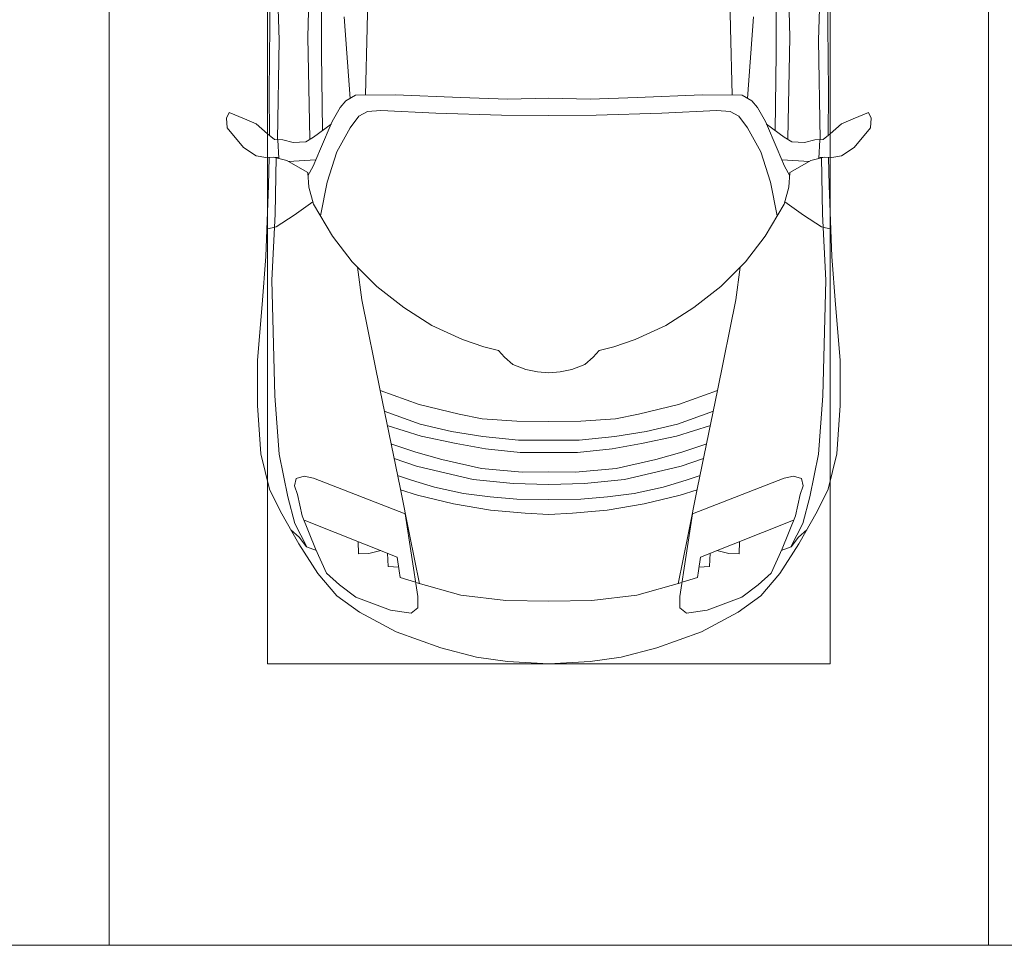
# Model space of a CAD drawing. Header units: millimetres. Extents: x -32229 to 192519, y -13689 to 125138.
# Tile 243 of 256: x 67881 to 70680, y 99050 to 101680. Entities that reach past the tile are written whole.
import ezdxf

# ---------------------------------------------------------------- set-up
doc = ezdxf.new("R2010")
doc.units = ezdxf.units.MM
doc.layers.add('A-DETL-GENF-OTLN', color=7, linetype='Continuous', lineweight=18)
doc.layers.add('C-PRKG-____-OTLN', color=7, linetype='Continuous', lineweight=18)

# ---------------------------------------------------------------- blocks, each defined once
blk = doc.blocks.new('АР_Машиноместо - 4900x2400_М__5300х2500_-3113489--01 ЭЛ')
at = {"layer": 'A-DETL-GENF-OTLN', "color": 254, "lineweight": 13, "true_color": 0xd4d4d4}
for p, q in [((564.4, 2580.5), (571.6, 2853.3)), ((1935.6, 2580.5), (1928.4, 2853.3)), ((733.8, 2606.7), (737.8, 2818.3)), ((1766.2, 2606.7), (1762.2, 2818.3)), ((477.8, 2754.7), (483.3, 2571.4)), ((2022.2, 2754.7), (2016.7, 2571.4)), ((728.4, 2415.7), (733.8, 2606.7)), ((1771.6, 2415.7), (1766.2, 2606.7)), ((570.6, 2291.4), (564.4, 2580.5)), ((1929.4, 2291.4), (1935.6, 2580.5)), ((483.3, 2571.4), (478, 2290)), ((2016.7, 2571.4), (2022, 2290)), ((471.8, 2077.7), (474.5, 2239.3)), ((2028.2, 2077.7), (2025.5, 2239.3)), ((462.8, 1889.5), (471.8, 2077.7)), ((2037.2, 1889.5), (2028.2, 2077.7)), ((470.9, 1561.4), (462.8, 1889.5)), ((2029.1, 1561.4), (2037.2, 1889.5)), ((483.4, 1395.6), (470.9, 1561.4)), ((2016.6, 1395.6), (2029.1, 1561.4)), ((507.4, 1274.3), (483.4, 1395.6)), ((1992.6, 1274.3), (2016.6, 1395.6)), ((527.9, 1198.6), (507.4, 1274.3)), ((1972.1, 1198.6), (1992.6, 1274.3)), ((818.8, 1102.9), (554, 1208.1)), ((1681.2, 1102.9), (1946, 1208.1)), ((561.7, 1132.1), (527.9, 1198.6)), ((1938.3, 1132.1), (1972.1, 1198.6)), ((709.1, 1112.7), (708.2, 1146.9)), ((772.6, 1121.3), (737.7, 1113.6)), ((1727.4, 1121.3), (1762.3, 1113.6)), ((1790.9, 1112.7), (1791.8, 1146.9)), ((737.7, 1113.6), (709.1, 1112.7)), ((792.9, 1076.2), (791.2, 1114.5)), ((824.1, 1063.7), (818.8, 1102.9)), ((1675.9, 1063.7), (1681.2, 1102.9)), ((1707.1, 1076.2), (1708.8, 1114.5)), ((1762.3, 1113.6), (1790.9, 1112.7)), ((823.3, 1074.4), (792.9, 1076.2)), ((1676.7, 1074.4), (1707.1, 1076.2)), ((827.7, 1045), (824.1, 1063.7)), ((871.3, 1031.9), (827.7, 1045)), ((1628.7, 1031.9), (1672.3, 1045)), ((1672.3, 1045), (1675.9, 1063.7))]:
    blk.add_line(p, q, dxfattribs=at)
at = {"layer": 'A-DETL-GENF-OTLN', "color": 253, "lineweight": 13, "true_color": 0xaaaaaa}
for p, q in [((604.4, 2850.8), (603.5, 2534.3)), ((1895.6, 2850.8), (1896.5, 2534.3)), ((456.1, 2818.3), (456.8, 2613.6)), ((2043.9, 2818.3), (2043.2, 2613.6)), ((684.8, 2406.5), (667.8, 2638.3)), ((1815.2, 2406.5), (1832.2, 2638.3)), ((456.8, 2613.6), (454.5, 2423.6)), ((2043.2, 2613.6), (2045.5, 2423.6)), ((603.5, 2534.3), (606.1, 2314.9)), ((1896.5, 2534.3), (1893.9, 2314.9)), ((454.5, 2423.6), (456, 2301.1)), ((700.6, 2415.4), (672.8, 2399.7)), ((813.8, 2416.7), (700.6, 2415.4)), ((999.2, 2409.3), (813.8, 2416.7)), ((1132.7, 2404.6), (999.2, 2409.3)), ((1367.3, 2404.6), (1500.8, 2409.3)), ((1500.8, 2409.3), (1686.2, 2416.7)), ((1686.2, 2416.7), (1799.4, 2415.4)), ((1799.4, 2415.4), (1827.2, 2399.7)), ((2045.5, 2423.6), (2044, 2301.1)), ((656.7, 2380.3), (633.8, 2340.5)), ((672.8, 2399.7), (656.7, 2380.3)), ((1250, 2406.6), (1132.7, 2404.6)), ((1250, 2406.6), (1367.3, 2404.6)), ((1827.2, 2399.7), (1843.3, 2380.3)), ((1843.3, 2380.3), (1866.2, 2340.5)), ((341.2, 2366.2), (333.1, 2350.6)), ((384.4, 2347.9), (341.2, 2366.2)), ((710, 2355.4), (685.1, 2322.3)), ((734.3, 2368.8), (710, 2355.4)), ((772.7, 2371.5), (734.3, 2368.8)), ((929.1, 2364.1), (772.7, 2371.5)), ((1115.2, 2358.7), (929.1, 2364.1)), ((1250, 2357.8), (1115.2, 2358.7)), ((1250, 2357.8), (1384.8, 2358.7)), ((1384.8, 2358.7), (1570.9, 2364.1)), ((1570.9, 2364.1), (1727.3, 2371.5)), ((1727.3, 2371.5), (1765.7, 2368.8)), ((1765.7, 2368.8), (1790, 2355.4)), ((1790, 2355.4), (1814.9, 2322.3)), ((2115.6, 2347.9), (2158.8, 2366.2)), ((2158.8, 2366.2), (2166.9, 2350.6)), ((333.1, 2350.6), (335.2, 2322.3)), ((417.4, 2333.8), (384.4, 2347.9)), ((449.8, 2306.1), (417.4, 2333.8)), ((630.6, 2332.9), (580.6, 2296)), ((633.8, 2340.5), (600.8, 2263)), ((1866.2, 2340.5), (1899.2, 2263)), ((1869.4, 2332.9), (1919.4, 2296)), ((2050.2, 2306.1), (2082.6, 2333.8)), ((2082.6, 2333.8), (2115.6, 2347.9)), ((2166.9, 2350.6), (2164.8, 2322.3)), ((335.2, 2322.3), (381.7, 2266.4)), ((470, 2290), (449.8, 2306.1)), ((580.6, 2296), (559, 2282.6)), ((685.1, 2322.3), (647.3, 2254.2)), ((1814.9, 2322.3), (1852.7, 2254.2)), ((1919.4, 2296), (1941, 2282.6)), ((2030, 2290), (2050.2, 2306.1)), ((2164.8, 2322.3), (2118.3, 2266.4)), ((493.6, 2288.6), (470, 2290)), ((482, 2235.6), (479.1, 2288.7)), ((523.3, 2281.2), (493.6, 2288.6)), ((559, 2282.6), (523.3, 2281.2)), ((1941, 2282.6), (1976.7, 2281.2)), ((1976.7, 2281.2), (2006.4, 2288.6)), ((2006.4, 2288.6), (2030, 2290)), ((2018, 2235.6), (2020.9, 2288.7)), ((381.7, 2266.4), (417.4, 2243.4)), ((417.4, 2243.4), (445.1, 2238.7)), ((600.8, 2263), (579.9, 2213.8)), ((647.3, 2254.2), (619.7, 2168.6)), ((1852.7, 2254.2), (1880.3, 2168.6)), ((1899.2, 2263), (1920.1, 2213.8)), ((2082.6, 2243.4), (2054.9, 2238.7)), ((2118.3, 2266.4), (2082.6, 2243.4)), ((445.1, 2238.7), (481.8, 2239.5)), ((453, 2159.1), (455, 2238.9)), ((505.1, 2230), (467.5, 2239.2)), ((536.7, 2211.8), (505.1, 2230)), ((586.6, 2231.3), (510.1, 2227.1)), ((579.9, 2213.8), (564.9, 2186.5)), ((1913.4, 2231.3), (1989.9, 2227.1)), ((1920.1, 2213.8), (1935.1, 2186.5)), ((1963.3, 2211.8), (1994.9, 2230)), ((1994.9, 2230), (2032.5, 2239.2)), ((2054.9, 2238.7), (2018.2, 2239.5)), ((2047, 2159.1), (2045, 2238.9)), ((564.3, 2195.4), (536.7, 2211.8)), ((567.1, 2153.8), (564.3, 2195.4)), ((1932.9, 2153.8), (1935.7, 2195.4)), ((1935.7, 2195.4), (1963.3, 2211.8)), ((444.9, 1956.8), (453, 2159.1)), ((619.7, 2168.6), (600.3, 2072.7)), ((1880.3, 2168.6), (1899.7, 2072.7)), ((2055.1, 1956.8), (2047, 2159.1)), ((580.7, 2105.7), (567.1, 2153.8)), ((1919.3, 2105.7), (1932.9, 2153.8)), ((578.8, 2112.6), (525.5, 2074.6)), ((634.6, 2015), (580.7, 2105.7)), ((1865.4, 2015), (1919.3, 2105.7)), ((1921.2, 2112.6), (1974.5, 2074.6)), ((525.5, 2074.6), (475.1, 2041)), ((1974.5, 2074.6), (2024.9, 2041)), ((475.1, 2041), (447.5, 2034.4)), ((2024.9, 2041), (2052.5, 2034.4)), ((690.7, 1941.6), (634.6, 2015)), ((1809.3, 1941.6), (1865.4, 2015)), ((434.8, 1820.7), (444.9, 1956.8)), ((761.1, 1871.7), (690.7, 1941.6)), ((1738.9, 1871.7), (1809.3, 1941.6)), ((2065.2, 1820.7), (2055.1, 1956.8)), ((718.3, 1834.2), (705.7, 1926.7)), ((1781.7, 1834.2), (1794.3, 1926.7)), ((837.5, 1812.1), (761.1, 1871.7)), ((1662.5, 1812.1), (1738.9, 1871.7)), ((422, 1662.9), (434.8, 1820.7)), ((770, 1576.5), (718.3, 1834.2)), ((1730, 1576.5), (1781.7, 1834.2)), ((2078, 1662.9), (2065.2, 1820.7)), ((917, 1761.1), (837.5, 1812.1)), ((1583, 1761.1), (1662.5, 1812.1)), ((1004.2, 1721.4), (917, 1761.1)), ((1495.8, 1721.4), (1583, 1761.1)), ((1064.9, 1700.5), (1004.2, 1721.4)), ((1435.1, 1700.5), (1495.8, 1721.4)), ((1107.2, 1689.8), (1064.9, 1700.5)), ((1123.5, 1670.9), (1107.2, 1689.8)), ((1376.5, 1670.9), (1392.8, 1689.8)), ((1392.8, 1689.8), (1435.1, 1700.5)), ((422, 1534.1), (422, 1662.9)), ((1147.5, 1650.5), (1123.5, 1670.9)), ((1352.5, 1650.5), (1376.5, 1670.9)), ((2078, 1534.1), (2078, 1662.9)), ((1184.7, 1635.7), (1147.5, 1650.5)), ((1217.8, 1629.1), (1184.7, 1635.7)), ((1217.8, 1629.1), (1250, 1626.8)), ((1282.2, 1629.1), (1250, 1626.8)), ((1282.2, 1629.1), (1315.3, 1635.7)), ((1315.3, 1635.7), (1352.5, 1650.5)), ((826.8, 1300.9), (770, 1576.5)), ((881.7, 1536.4), (770, 1576.5)), ((1618.3, 1536.4), (1730, 1576.5)), ((1673.2, 1300.9), (1730, 1576.5)), ((430.8, 1396.6), (422, 1534.1)), ((884.3, 1480.8), (782, 1518.1)), ((994.9, 1509.3), (881.7, 1536.4)), ((1505.1, 1509.3), (1618.3, 1536.4)), ((1615.7, 1480.8), (1718, 1518.1)), ((2069.2, 1396.6), (2078, 1534.1)), ((1060, 1496.1), (994.9, 1509.3)), ((1159.3, 1489.1), (1060, 1496.1)), ((1250, 1488.3), (1159.3, 1489.1)), ((1250, 1488.3), (1340.7, 1489.1)), ((1340.7, 1489.1), (1440, 1496.1)), ((1440, 1496.1), (1505.1, 1509.3)), ((887, 1446.5), (790.4, 1477.3)), ((973.4, 1459.7), (884.3, 1480.8)), ((1061.9, 1445.7), (973.4, 1459.7)), ((1438.1, 1445.7), (1526.6, 1459.7)), ((1526.6, 1459.7), (1615.7, 1480.8)), ((1613, 1446.5), (1709.6, 1477.3)), ((986.2, 1425.6), (887, 1446.5)), ((1163.9, 1435.1), (1061.9, 1445.7)), ((1250, 1435.1), (1163.9, 1435.1)), ((1250, 1435.1), (1336.1, 1435.1)), ((1336.1, 1435.1), (1438.1, 1445.7)), ((1513.8, 1425.6), (1613, 1446.5)), ((871.4, 1401.1), (800.5, 1424.6)), ((945.3, 1380.6), (871.4, 1401.1)), ((1070, 1410.4), (986.2, 1425.6)), ((1168.3, 1399.8), (1070, 1410.4)), ((1250, 1400.1), (1168.3, 1399.8)), ((1250, 1400.1), (1331.7, 1399.8)), ((1331.7, 1399.8), (1430, 1410.4)), ((1430, 1410.4), (1513.8, 1425.6)), ((1554.7, 1380.6), (1628.6, 1401.1)), ((1628.6, 1401.1), (1699.5, 1424.6)), ((455.7, 1296.1), (430.8, 1396.6)), ((873.8, 1361.2), (809.9, 1383.1)), ((1059, 1354.8), (945.3, 1380.6)), ((1441, 1354.8), (1554.7, 1380.6)), ((1626.2, 1361.2), (1690.1, 1383.1)), ((2044.3, 1296.1), (2069.2, 1396.6)), ((958.3, 1341.1), (873.8, 1361.2)), ((1174.5, 1344.2), (1059, 1354.8)), ((1250, 1344.9), (1174.5, 1344.2)), ((1250, 1344.9), (1325.5, 1344.2)), ((1325.5, 1344.2), (1441, 1354.8)), ((1541.7, 1341.1), (1626.2, 1361.2)), ((527.2, 1305.2), (531.8, 1326)), ((531.8, 1326), (554.4, 1333.3)), ((554.4, 1333.3), (580.7, 1327.1)), ((580.7, 1327.1), (841.1, 1225.9)), ((859.1, 1321.2), (819.9, 1334.4)), ((925.2, 1301.6), (859.1, 1321.2)), ((1035, 1323.2), (958.3, 1341.1)), ((1148.3, 1312.4), (1035, 1323.2)), ((1351.7, 1312.4), (1465, 1323.2)), ((1465, 1323.2), (1541.7, 1341.1)), ((1574.8, 1301.6), (1640.9, 1321.2)), ((1640.9, 1321.2), (1680.1, 1334.4)), ((1919.3, 1327.1), (1658.9, 1225.9)), ((1945.6, 1333.3), (1919.3, 1327.1)), ((1968.2, 1326), (1945.6, 1333.3)), ((1972.8, 1305.2), (1968.2, 1326)), ((487.4, 1232.1), (455.7, 1296.1)), ((535, 1280.6), (527.2, 1305.2)), ((853.8, 1167.4), (826.8, 1300.9)), ((876.3, 1278.7), (828.3, 1293.7)), ((1007.1, 1283.7), (925.2, 1301.6)), ((1250, 1309.3), (1148.3, 1312.4)), ((1250, 1309.3), (1351.7, 1312.4)), ((1492.9, 1283.7), (1574.8, 1301.6)), ((1623.7, 1278.7), (1671.7, 1293.7)), ((1646.2, 1167.4), (1673.2, 1300.9)), ((1965, 1280.6), (1972.8, 1305.2)), ((2012.6, 1232.1), (2044.3, 1296.1)), ((548.2, 1220.1), (535, 1280.6)), ((978.6, 1254.6), (876.3, 1278.7)), ((1083.6, 1274.6), (1007.1, 1283.7)), ((1159.1, 1267.9), (1083.6, 1274.6)), ((1250, 1266.6), (1159.1, 1267.9)), ((1250, 1266.6), (1340.9, 1267.9)), ((1340.9, 1267.9), (1416.4, 1274.6)), ((1416.4, 1274.6), (1492.9, 1283.7)), ((1521.4, 1254.6), (1623.7, 1278.7)), ((1951.8, 1220.1), (1965, 1280.6)), ((539.3, 1140.4), (487.4, 1232.1)), ((1084.1, 1236), (978.6, 1254.6)), ((1182.5, 1227.5), (1084.1, 1236)), ((1317.5, 1227.5), (1415.9, 1236)), ((1415.9, 1236), (1521.4, 1254.6)), ((1960.7, 1140.4), (2012.6, 1232.1)), ((586.9, 1126.3), (548.2, 1220.1)), ((841.1, 1225.9), (877.7, 991.4)), ((1250, 1223.7), (1182.5, 1227.5)), ((1250, 1223.7), (1317.5, 1227.5)), ((1658.9, 1225.9), (1622.3, 991.4)), ((1913.1, 1126.3), (1951.8, 1220.1)), ((540.4, 1159.6), (516.2, 1180.5)), ((1959.6, 1159.6), (1983.8, 1180.5)), ((561.3, 1132.6), (540.4, 1159.6)), ((882.6, 1027.5), (853.8, 1167.4)), ((1617.4, 1027.5), (1646.2, 1167.4)), ((1938.7, 1132.6), (1959.6, 1159.6)), ((593.2, 1056.8), (539.3, 1140.4)), ((589, 1121.6), (561.3, 1132.6)), ((617.9, 1057.3), (586.9, 1126.3)), ((1882.1, 1057.3), (1913.1, 1126.3)), ((1906.8, 1056.8), (1960.7, 1140.4)), ((1911, 1121.6), (1938.7, 1132.6)), ((647.2, 992.8), (593.2, 1056.8)), ((654.7, 1024.4), (617.9, 1057.3)), ((1845.3, 1024.4), (1882.1, 1057.3)), ((1852.8, 992.8), (1906.8, 1056.8)), ((700.9, 989.1), (655, 1024.3)), ((1000.2, 994.5), (871.4, 1031.3)), ((1499.8, 994.5), (1628.6, 1031.3)), ((1799.1, 989.1), (1845, 1024.3)), ((711.9, 946.2), (647.2, 992.8)), ((800.1, 952.6), (700.9, 989.1)), ((877.7, 991.4), (877.7, 958.9)), ((1127.4, 979.8), (1000.2, 994.5)), ((1372.6, 979.8), (1499.8, 994.5)), ((1622.3, 991.4), (1622.3, 958.9)), ((1699.9, 952.6), (1799.1, 989.1)), ((1788.1, 946.2), (1852.8, 992.8)), ((859, 944.1), (800.1, 952.6)), ((877.7, 958.9), (859, 944.1)), ((1250, 977.6), (1127.4, 979.8)), ((1250, 977.6), (1372.6, 979.8)), ((1622.3, 958.9), (1641, 944.1)), ((1641, 944.1), (1699.9, 952.6)), ((815.8, 891), (711.9, 946.2)), ((1684.2, 891), (1788.1, 946.2)), ((943.3, 845.1), (815.8, 891)), ((1556.7, 845.1), (1684.2, 891)), ((1044.2, 818.6), (943.3, 845.1)), ((1455.8, 818.6), (1556.7, 845.1)), ((1132.7, 806), (1044.2, 818.6)), ((1367.3, 806), (1455.8, 818.6)), ((1250, 800), (1132.7, 806)), ((1250, 800), (1367.3, 806))]:
    blk.add_line(p, q, dxfattribs=at)
at = {"layer": 'C-PRKG-____-OTLN', "color": 253, "lineweight": 13, "true_color": 0xaaaaaa}
for p, q in [((0, 0), (0, 5259.8)), ((2500, 0), (2500, 5259.8)), ((450, 800), (450, 4500)), ((2050, 800), (2050, 4500)), ((450, 800), (2050, 800)), ((2500, 0), (0, 0))]:
    blk.add_line(p, q, dxfattribs=at)
blk = doc.blocks.new('АР_Машиноместо - 4900x2400_М__5300х2500_-V17--01 ЭЛ')
at = {"layer": 'C-PRKG-____-OTLN', "color": 253, "lineweight": 13, "true_color": 0xaaaaaa}
for q in [(0, 0), (2500, -5259.8)]:
    blk.add_line((2500, 0), q, dxfattribs=at)
blk = doc.blocks.new('АР_Машиноместо - 4900x2400_М__5300х2500_-V18--01 ЭЛ')
at = {"layer": 'C-PRKG-____-OTLN', "color": 253, "lineweight": 13, "true_color": 0xaaaaaa}
for p, q in [((2500, 0), (0, 0)), ((0, 0), (0, -5259.8))]:
    blk.add_line(p, q, dxfattribs=at)
blk = doc.blocks.new('Наметкина 10_РД_АР_П_отсоединено_rvt-1--01 ЭЛ')
at = {"layer": 'C-PRKG-____-OTLN', "color": 253, "lineweight": 13, "true_color": 0xaaaaaa, "rotation": 180}
for name, p in [('АР_Машиноместо - 4900x2400_М__5300х2500_-V18--01 ЭЛ', (68135.3, 99050)), ('АР_Машиноместо - 4900x2400_М__5300х2500_-V17--01 ЭЛ', (73135.3, 99050))]:
    blk.add_blockref(name, p, dxfattribs=at)
at = {"layer": 'C-PRKG-____-OTLN', "color": 253, "lineweight": 13, "true_color": 0xaaaaaa}
blk.add_blockref('АР_Машиноместо - 4900x2400_М__5300х2500_-3113489--01 ЭЛ', (68135.3, 99050), dxfattribs=at)

msp = doc.modelspace()

# ---------------------------------------------------------------- block references
at = {"lineweight": 5}
msp.add_blockref('Наметкина 10_РД_АР_П_отсоединено_rvt-1--01 ЭЛ', (0, 0), dxfattribs=at)

doc.saveas('drawing.dxf')
